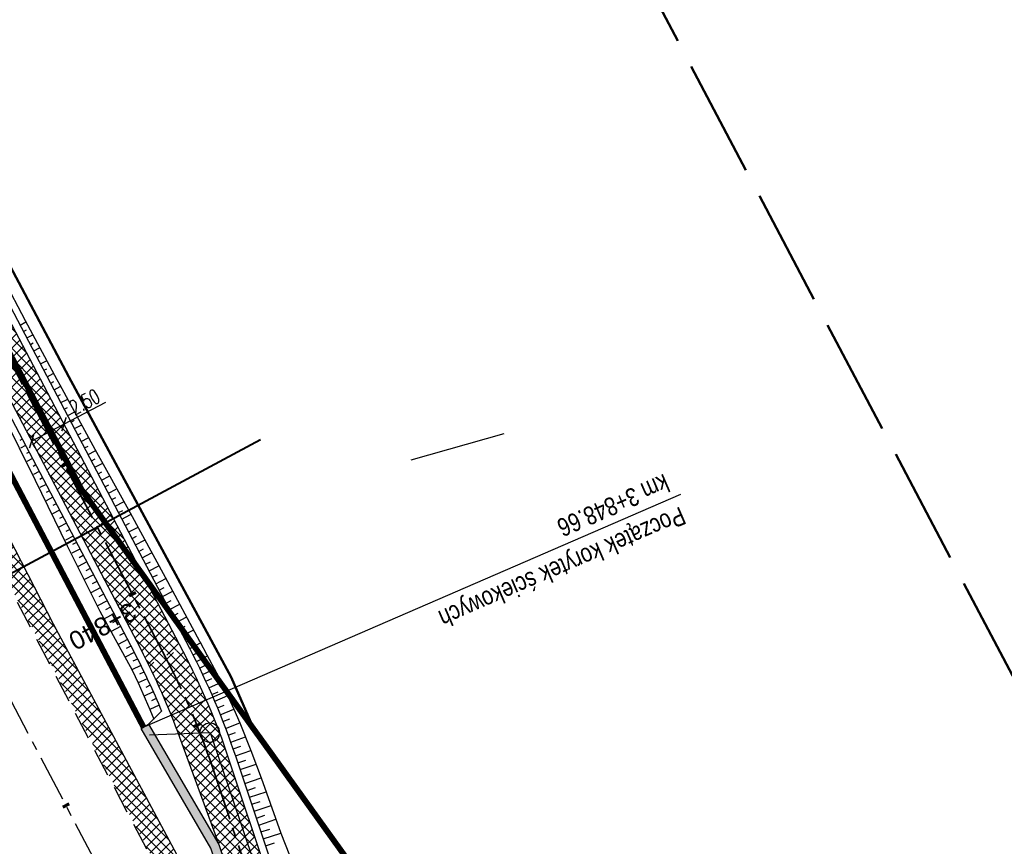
# Model space of a CAD drawing. Header units: metres. Extents: x 7529615 to 7533751, y 5721195 to 5727898.
# Tile 17 of 138: x 7531498 to 7531565, y 5724389 to 5724446. Entities that reach past the tile are written whole.
import ezdxf

# ---------------------------------------------------------------- set-up
doc = ezdxf.new("R2010")
doc.units = ezdxf.units.M
doc.header["$PDMODE"] = 1
doc.header["$PDSIZE"] = 0.3
for name, pattern in [('CENTER', [50.8, 31.75, -6.35, 6.35, -6.35]), ('CENTER2', [28.575, 19.05, -3.175, 3.175, -3.175]), ('HIDDEN', [9.525, 6.35, -3.175]), ('L_0_09', [2.5, 2, -0.5])]:
    doc.linetypes.add(name, pattern=pattern)
for name, color, linetype in [('C-DROGI-SYTUACJA-ETYKIETY', 7, 'Continuous'), ('D-hatch-pobocza', 131, 'Continuous'), ('D-pobocza', 60, 'Continuous'), ('D-rowy', 160, 'Continuous'), ('D-skarpa', 2, 'Continuous'), ('D-skarpa-kreskowanie', 2, 'Continuous'), ('D-wymiary', 1, 'Continuous')]:
    doc.layers.add(name, color=color, linetype=linetype)
for name, color, linetype, lineweight, true_color in [('D-hatch-ciag-pieszo-rowerowy', 7, 'Continuous', 13, 0xff9f80), ('D-linia-podzialowa-ZRID', 7, 'Continuous', 50, 0x40ff00), ('D-podzialy-dzialek-etap-III', 7, 'Continuous', 30, 0xff0040), ('D-typowe', 7, 'Continuous', 40, 0x0061c2), ('D-ścieki', 7, 'Continuous', 30, 0x0544ff), ('zakres-mdcp', 7, 'L_0_09', 50, 0xff05ff)]:
    doc.layers.add(name, color=color, linetype=linetype, lineweight=lineweight, true_color=true_color)
for name, color, linetype, lineweight in [('D-krawędzie', 3, 'Continuous', 30), ('D-obrzeża', 2, 'Continuous', 30), ('D-opisy', 2, 'Continuous', 30), ('D-oś', 2, 'CENTER', 30), ('D-pas-drogowy', 7, 'HIDDEN', 50), ('Sieci-KD-proj', 4, 'KANDESZCZ_X2', 30)]:
    doc.layers.add(name, color=color, linetype=linetype, lineweight=lineweight)
doc.layers.add('poprzeczki', color=7, linetype='Continuous', true_color=0x0000c7)
doc.styles.add('2mm08', font='arial.ttf', dxfattribs={"width": 0.8})
doc.styles.add('DIMTEXT', font='simplex.shx', dxfattribs={"width": 0.7})
doc.styles.get("Standard").update_dxf_attribs({"font": 'arial.ttf'})
doc.linetypes.add('KANDESZCZ_X2', pattern='A,4.366477,-0.326302,["kd",DIMTEXT,S=1.28,R=0,X=0,Y=-0.405864],-2.036296,4.465198', length=11.194273)
doc.dimstyles.new('500', dxfattribs={"dimtxt": 1, "dimasz": 0.7, "dimexe": 0.2, "dimexo": 0.5, "dimgap": 0.2, "dimtad": 1, "dimrnd": 0.005, "dimzin": 0, "dimdsep": 46, "dimtxsty": 'DIMTEXT', "dimblk": 'ARCHTICK', "dimcen": 0, "dimclrd": 256, "dimclre": 256, "dimclrt": 2, "dimadec": 5, "dimazin": 0, "dimtfac": 1, "dimtofl": 0, "dimtmove": 0, "dimatfit": 3, "dimfxl": 1, "dimtolj": 1, "dimtzin": 0, "dimlwd": -1, "dimlwe": -1, "dimarcsym": 0})
pattern_1 = [(45, (0, 0), (-0.33675960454, 0.33675960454), []), (135, (0, 0), (-0.33675960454, -0.33675960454), [])]

# ---------------------------------------------------------------- blocks, each defined once
blk = doc.blocks.new('AeccTickLine')
at = {"color": 0, "linetype": 'ByBlock', "lineweight": -2}
blk.add_line((0, 1), (0, -1), dxfattribs=at)
blk = doc.blocks.new('_ArchTick')
at = {"color": 0, "linetype": 'ByBlock', "const_width": 0.15}
blk.add_lwpolyline([(-0.5, -0.5), (0.5, 0.5)], dxfattribs=at)
blk = doc.blocks.new('*D92')
at = {"layer": 'D-wymiary', "linetype": 'ByBlock', "transparency": 16777216}
for p, q in [((7531500.673, 5724417.876), (7531503.536, 5724419.377)), ((7531498.459, 5724416.715), (7531500.673, 5724417.876)), ((7531500.905, 5724417.433), (7531500.766, 5724417.698)), ((7531498.691, 5724416.272), (7531498.551, 5724416.538))]:
    blk.add_line(p, q, dxfattribs=at)
at = {"layer": 'Defpoints', "color": 0, "linetype": 'ByBlock', "transparency": 16777216}
for p in [(7531500.673, 5724417.876), (7531500.673, 5724417.876), (7531498.459, 5724416.715)]:
    blk.add_point(p, dxfattribs=at)
at = {"layer": 'D-wymiary', "linetype": 'ByBlock', "transparency": 16777216, "xscale": 0.6999999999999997, "yscale": 0.6999999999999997, "zscale": 0.6999999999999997}
for p, rotation in [((7531500.673, 5724417.876), 27.66625667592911), ((7531498.459, 5724416.715), 207.6662566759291)]:
    blk.add_blockref('_ArchTick', p, dxfattribs=dict(at, rotation=rotation))
at = {"layer": 'D-wymiary', "color": 2, "linetype": 'ByBlock', "transparency": 16777216, "insert": (7531502.09, 5724419.409), "char_height": 1, "attachment_point": 5, "rotation": 27.66626, "style": 'DIMTEXT'}
blk.add_mtext('\\A1;2.50', dxfattribs=at)

msp = doc.modelspace()

# ---------------------------------------------------------------- hatches: boundary and pattern name
at = {"layer": 'D-hatch-ciag-pieszo-rowerowy'}
h = msp.add_hatch(dxfattribs=at)
h.set_pattern_fill('ANSI37', color=256, scale=0.15, style=0)
h.set_pattern_definition([(45, (0.88535, 0.46493), (-0.33675960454, 0.33675960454), []), (135, (0.88535, 0.46493), (-0.33675960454, -0.33675960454), [])])
h.paths.add_polyline_path([(7531506.465, 5724401.443), (7531508.712, 5724402.541), (7531499.308, 5724420.478), (7531486.379, 5724445.112), (7531484.103, 5724444.068), (7531497.095, 5724419.316)])
h = msp.add_hatch(dxfattribs=at)
h.set_pattern_fill('ANSI37', color=256, scale=0.15, style=0)
h.set_pattern_definition(pattern_1)
h.paths.add_polyline_path([(7531507.672, 5724401.833), (7531507.602, 5724401.967), (7531506.465, 5724401.411, -0.026993), (7531508.586, 5724396.451), (7531511.248, 5724389.164), (7531511.283, 5724389.104), (7531511.984, 5724387.008), (7531513.2, 5724387.313), (7531510.812, 5724394.46, 0.040139)])
h.paths.add_polyline_path([(7531508.825, 5724402.325), (7531508.725, 5724402.516), (7531507.602, 5724401.967), (7531507.672, 5724401.833, -0.040139), (7531510.812, 5724394.46), (7531513.2, 5724387.313), (7531514.416, 5724387.618), (7531511.966, 5724394.951, 0.040139)])
at = {"layer": 'D-hatch-pobocza'}
h = msp.add_hatch(dxfattribs=at)
h.set_pattern_fill('ANSI37', color=256, scale=0.15, style=0)
h.set_pattern_definition(pattern_1)
h.paths.add_polyline_path([(7531488.16, 5724427.12), (7531481.151, 5724441.172), (7531479.925, 5724439.394), (7531491.8, 5724416.76), (7531516.435, 5724369.562), (7531517.652, 5724370.198), (7531514.91, 5724375.29), (7531511.16, 5724383.25), (7531499.95, 5724404.19)])
at = {"layer": 'D-ścieki', "linetype": 'ByBlock', "true_color": 0x00cccc}
h = msp.add_hatch(color=132, dxfattribs=at)
edge = h.paths.add_edge_path()
edge.add_line((7531611.374, 5724194.527), (7531611.851, 5724194.892))
edge.add_line((7531611.851, 5724194.892), (7531608.368, 5724199.44))
edge.add_arc((7531632.187, 5724217.679), 30, 207.7246, 217.44239, ccw=False)
edge.add_line((7531605.631, 5724203.722), (7531593.147, 5724227.477))
edge.add_line((7531593.147, 5724227.477), (7531571.623, 5724268.506))
edge.add_line((7531571.623, 5724268.506), (7531558.998, 5724292.587))
edge.add_line((7531558.998, 5724292.587), (7531533.762, 5724340.761))
edge.add_line((7531533.762, 5724340.761), (7531518.183, 5724370.476))
edge.add_arc((7531562.467, 5724393.692), 50, 198.47212, 207.66626, ccw=False)
edge.add_line((7531515.043, 5724377.85), (7531511.283, 5724389.104))
edge.add_line((7531511.283, 5724389.104), (7531506.47, 5724397.337))
edge.add_line((7531506.47, 5724397.337), (7531505.952, 5724397.035))
edge.add_line((7531505.952, 5724397.035), (7531510.734, 5724388.855))
edge.add_line((7531510.734, 5724388.855), (7531514.474, 5724377.66))
edge.add_arc((7531562.467, 5724393.692), 50.6, 198.47212, 207.66626)
edge.add_line((7531517.652, 5724370.198), (7531533.23, 5724340.483))
edge.add_line((7531533.23, 5724340.483), (7531558.467, 5724292.309))
edge.add_line((7531558.467, 5724292.309), (7531571.091, 5724268.227))
edge.add_line((7531571.091, 5724268.227), (7531592.615, 5724227.198))
edge.add_line((7531592.615, 5724227.198), (7531605.1, 5724203.443))
edge.add_arc((7531632.187, 5724217.679), 30.6, 207.7246, 217.44239)
edge.add_line((7531607.892, 5724199.075), (7531611.374, 5724194.527))

# ---------------------------------------------------------------- linework, layer by layer
at = {"layer": 'D-krawędzie', "linetype": 'HIDDEN', "ltscale": 0.3, "flags": 128}
msp.add_lwpolyline([(7530572.01, 5726166.06), (7530620.381, 5726072.761), (7530641.555, 5726032.008), (7530660.961, 5725995.07), (7530689.128, 5725941.54), (7530707.336, 5725907.032), (7530725.256, 5725873.093), (7530743.97, 5725837.654), (7530770.527, 5725787.119), (7530787.864, 5725754.267), (7530809.898, 5725712.542), (7530824.739, 5725684.389), (7530840.856, 5725653.693), (7530860.675, 5725616.154), (7530865.283, 5725607.394), (7530878.05, 5725583.08), (7530918.172, 5725507.178), (7530950.163, 5725446.305), (7530993.419, 5725364.265), (7531022.766, 5725308.719), (7531053.81, 5725249.872), (7531081.166, 5725197.875), (7531103.902, 5725154.541), (7531128.123, 5725108.448), (7531149.3, 5725068.25), (7531167.38, 5725033.767), (7531197.165, 5724976.988), (7531228.151, 5724918.034), (7531253.153, 5724870.491), (7531286.796, 5724806.654), (7531306.74, 5724768.665), (7531335.094, 5724714.652), (7531357.319, 5724672.439), (7531373.645, 5724641.454), (7531392.162, 5724605.999), (7531418.48, 5724555.853), (7531439.727, 5724515.582), (7531468.399, 5724461.077), (7531491.782, 5724416.528), (7531531.99, 5724339.833), (7531557.227, 5724291.659), (7531569.852, 5724267.577), (7531591.376, 5724226.548), (7531610.004, 5724191.103), (7531616.883, 5724177.999), (7531629.985, 5724153.025), (7531641.007, 5724132.022), (7531664.906, 5724087.617), (7531677.644, 5724064.786), (7531683.112, 5724054.988), (7531686.753, 5724048.18), (7531695.448, 5724031.697), (7531703.749, 5724015.917), (7531709.214, 5724005.514), (7531719.389, 5723986.147), (7531726.295, 5723973), (7531732.741, 5723960.736), (7531735.13, 5723956.19)], dxfattribs=at)
at = {"layer": 'D-linia-podzialowa-ZRID', "color": 12, "ltscale": 15, "true_color": 0xc70000}
msp.add_lwpolyline([(7531170.59, 5725055.606), (7531170.59, 5725055.606), (7531173.733, 5725044.081), (7531215.342, 5724964.86), (7531238.054, 5724921.685), (7531262.39, 5724875.283), (7531295.587, 5724811.266), (7531348.488, 5724712.363), (7531363.741, 5724682.684), (7531366.987, 5724675.865), (7531382.541, 5724646.111), (7531401.299, 5724610.875), (7531428.965, 5724558.862), (7531449.111, 5724520.398), (7531477.293, 5724465.831), (7531500.996, 5724421.113), (7531512.122, 5724400.549), (7531513.782, 5724396.757), (7531513.782, 5724396.757)], dxfattribs=at)
at = {"layer": 'D-obrzeża'}
for points in [[(7531162.547, 5725061.318), (7531165.882, 5725054.959, -0.068574), (7531167.27, 5725051.106), (7531167.915, 5725048.068, 0.068789), (7531170.704, 5725040.34), (7531202.515, 5724979.795), (7531233.696, 5724920.95), (7531258.824, 5724873.473), (7531292.225, 5724809.507), (7531312.052, 5724771.454), (7531340.423, 5724719.339, -0.00902), (7531345.426, 5724709.741), (7531362.629, 5724675.233), (7531378.958, 5724644.242), (7531397.477, 5724608.783), (7531423.79, 5724558.646), (7531445.036, 5724518.378), (7531473.71, 5724463.87), (7531497.095, 5724419.316), (7531505.905, 5724402.511, -0.033171), (7531508.586, 5724396.451), (7531511.248, 5724389.164)], [(7531614.794, 5724196.436), (7531608.229, 5724205.007, -0.042427), (7531605.721, 5724208.932), (7531593.236, 5724232.687), (7531571.713, 5724273.715), (7531559.089, 5724297.795), (7531533.853, 5724345.969), (7531520.494, 5724371.45, -0.040139), (7531517.353, 5724378.824), (7531511.966, 5724394.951, 0.040139), (7531508.825, 5724402.325), (7531499.308, 5724420.478), (7531486.379, 5724445.112)]]:
    msp.add_lwpolyline(points, format="xyb", dxfattribs=at)
at = {"layer": 'D-opisy', "linetype": 'Continuous'}
msp.add_line((7531506.211, 5724397.186), (7531542.91, 5724413.099), dxfattribs=at)
at = {"layer": 'D-oś', "linetype": 'CENTER2', "lineweight": 35, "ltscale": 0.2}
msp.add_lwpolyline([(7531474.816, 5724464.452), (7531498.201, 5724419.897), (7531507.672, 5724401.833), (7531507.672, 5724401.833), (7531507.672, 5724401.833, -0.040139), (7531510.812, 5724394.46), (7531516.196, 5724378.341, 0.040139), (7531519.337, 5724370.968), (7531605.616, 5724206.442, 0.042652), (7531608.366, 5724202.136), (7531614.257, 5724194.443, -0.042592), (7531617.003, 5724190.143)], format="xyb", dxfattribs=at)
at = {"layer": 'D-oś', "ltscale": 0.1}
msp.add_lwpolyline([(7531812.381, 5723798.617), (7531655.397, 5724097.9), (7531637.916, 5724130.379), (7531626.886, 5724151.399), (7531613.784, 5724176.372), (7531606.906, 5724189.475), (7531588.276, 5724224.922), (7531566.752, 5724265.952), (7531554.126, 5724290.035), (7531528.89, 5724338.207), (7531488.683, 5724414.901), (7531465.302, 5724459.448)], dxfattribs=at)
at = {"layer": 'D-pas-drogowy', "ltscale": 0.2, "flags": 128}
msp.add_lwpolyline([(7531633.019, 5724182.834, 0.4, 0.4, 0), (7531617.559, 5724211.608, 0.4, 0.4, 0), (7531566.784, 5724302.736, 0.4, 0.4, 0), (7531538.419, 5724356.47, 0.4, 0.4, 0), (7531526.32, 5724379.39, 0.4, 0.4, 0), (7531516.102, 5724393.607, 0.4, 0.4, 0.001485), (7531513.78, 5724396.838, 0.4, 0.4, 0), (7531501.87, 5724413.41, 0.4, 0.4, 0), (7531474.926, 5724464.508, 0.4, 0.4, 0), (7531446.2, 5724518.992, 0.4, 0.4, 0), (7531424.962, 5724559.262, 0.4, 0.4, 0), (7531398.444, 5724609.566, 0.4, 0.4, 0), (7531379.647, 5724645.216, 0.4, 0.4, 0), (7531365.23, 5724672.56, 0.4, 0.4, 0), (7531341.306, 5724717.915, 0.4, 0.4, 0), (7531312.9, 5724771.789, 0.4, 0.4, 0), (7531292.591, 5724810.307, 0.4, 0.4, 0), (7531259.392, 5724873.271, 0.4, 0.4, 0), (7531233.74, 5724921.923, 0.4, 0.4, 0), (7531203.073, 5724980.092, 0.4, 0.4, 0), (7531173.471, 5725036.225, 0.4, 0.4, 0), (7531168.27, 5725046.09, 0.4, 0.4, 0), (7531172.29, 5725062.58, 0.4, 0.4, 0), (7531166.31, 5725074.58, 0.4, 0.4, 0), (7531150.32, 5725079.6, 0.4, 0.4, 0), (7531141.5, 5725096.43, 0.4, 0.4, 0), (7531109.312, 5725157.814, 0.4, 0.4, 0), (7531086.641, 5725201.048, 0.4, 0.4, 0), (7531059.198, 5725253.384, 0.4, 0.4, 0), (7531028.207, 5725312.489, 0.4, 0.4, 0), (7530999.105, 5725367.99, 0.4, 0.4, 0), (7530956.248, 5725449.725, 0.4, 0.4, 0), (7530924.398, 5725510.464, 0.4, 0.4, 0), (7530897.51, 5725561.74, 0.4, 0.4, 0), (7530894.46, 5725566.14, 0.4, 0.4, 0), (7530892.16, 5725570.49, 0.4, 0.4, 0), (7530869.363, 5725613.307, 0.4, 0.4, 0), (7530861.694, 5725627.705, 0.4, 0.4, 0), (7530852.74, 5725644.52, 0.4, 0.4, 0), (7530831.51, 5725684.2, 0.4, 0.4, 0), (7530811.13, 5725722.52, 0.4, 0.4, 0), (7530792.348, 5725757.941, 0.4, 0.4, 0), (7530768.03, 5725803.8, 0.4, 0.4, 0), (7530748.769, 5725840.179, 0.4, 0.4, 0), (7530727.7, 5725879.97, 0.4, 0.4, 0), (7530712.098, 5725909.545, 0.4, 0.4, 0), (7530693.644, 5725944.645, 0.4, 0.4, 0), (7530665.702, 5725997.539, 0.4, 0.4, 0), (7530641.76, 5726042.88, 0.4, 0.4, 0), (7530616.5, 5726091.48, 0.4, 0.4, 0), (7530604.628, 5726114.32, 0.4, 0.4, -0.007763), (7530602.5, 5726118.43, 0.4, 0.4, 0), (7530603.992, 5726123.395, 0.4, 0.4, 0), (7530606.53, 5726131.84, 0.4, 0.4, 0), (7530603.27, 5726136.83, 0.4, 0.4, 0), (7530593.776, 5726151.369, 0.4, 0.4, 0), (7530590.203, 5726156.84, 0.4, 0.4, 0), (7530583.3, 5726167.41, 0.4, 0.4, 0), (7530580.578, 5726170.428, 0.4, 0.4, 0), (7530575.85, 5726175.67, 0.4, 0.4, 0), (7530569.01, 5726186.66, 0.4, 0.4, 0), (7530562.555, 5726199.189, 0.4, 0.4, 0), (7530555.67, 5726211.39, 0.4, 0.4, 0), (7530548.29, 5726224.23, 0.4, 0.4, 0), (7530540.58, 5726237.71, 0.4, 0.4, 0), (7530532.68, 5726252.65, 0.4, 0.4, 0), (7530524.06, 5726269.35, 0.4, 0.4, 0), (7530502.82, 5726309.91, 0.4, 0.4, 0), (7530488.83, 5726336.63, 0.4, 0.4, 0), (7530466.03, 5726380.16, 0.4, 0.4, 0), (7530438.47, 5726432.77, 0.4, 0.4, 0), (7530424.53, 5726459.09, 0.4, 0.4, 0), (7530401.63, 5726502.97, 0.4, 0.4, 0), (7530383.38, 5726538.06, 0.4, 0.4, 0), (7530353.97, 5726593.52, 0.4, 0.4, 0), (7530338.47, 5726622.74, 0.4, 0.4, 0), (7530322.01, 5726653.88, 0.4, 0.4, 0), (7530297.54, 5726700.33, 0.4, 0.4, 0), (7530287.38, 5726719.6, 0.4, 0.4, 0), (7530285.95, 5726722.316, 0.4, 0.4, 0), (7530280.26, 5726733.12, 0.4, 0.4, 0), (7530266.73, 5726758.74, 0.4, 0.4, 0), (7530260.42, 5726770.47, 0.4, 0.4, 0), (7530253.25, 5726783.82, 0.4, 0.4, 0), (7530244.95, 5726799.33, 0.4, 0.4, 0), (7530239.39, 5726808.49, 0.4, 0.4, 0), (7530238.29, 5726807.9, 0.4, 0.4, 0), (7530218.11, 5726850.67, 0.4, 0.4, 0), (7530175.907, 5726928.168, 0.4, 0.4, 0), (7530096.68, 5727076.15, 0.4, 0.4, 0), (7530094.68, 5727079.89, 0.4, 0.4, 0), (7530064.597, 5727135.523, 0.4, 0.4, 0), (7530046.731, 5727168.892, 0.4, 0.4, 0), (7530025.803, 5727208.461, 0.4, 0.4, 0), (7530012.847, 5727232.979, 0.4, 0.4, 0), (7529994.15, 5727268.45, 0.4, 0.4, 0), (7529981.671, 5727291.93, 0.4, 0.4, 0), (7529949.89, 5727351.73, 0.4, 0.4, 0), (7529924.75, 5727399.03, 0.4, 0.4, 0), (7529915.516, 5727417.1, 0.4, 0.4, 0), (7529885.83, 5727475.19, 0.4, 0.4, 0), (7529862.56, 5727519.97, 0.4, 0.4, 0), (7529852.985, 5727538.191, 0.4, 0.4, 0), (7529836.513, 5727569.511, 0.4, 0.4, 0), (7529815.369, 5727609.141, 0.4, 0.4, 0), (7529792.795, 5727651.247, 0.4, 0.4, 0), (7529774.199, 5727685.858, 0.4, 0.4, 0), (7529746.966, 5727736.059, 0.4, 0.4, 0), (7529733.92, 5727757.62, 0.4, 0.4, 0), (7529708.607, 5727806.389, 0.4, 0.4, 0), (7529688.492, 5727796.345, 0.4, 0.4, 0), (7529723.55, 5727729.88, 0.4, 0.4, 0), (7529725.42, 5727730.2, 0.4, 0.4, 0), (7529735.38, 5727711.28, 0.4, 0.4, 0), (7529739.21, 5727707.77, 0.4, 0.4, 0), (7529753.31, 5727681.13, 0.4, 0.4, 0), (7529755.178, 5727682.114, 0.4, 0.4, 0), (7529792.102, 5727611.923, 0.4, 0.4, 0), (7529811.741, 5727574.662, 0.4, 0.4, 0), (7529835.194, 5727530.193, 0.4, 0.4, 0), (7529857.56, 5727487.787, 0.4, 0.4, 0), (7529875.155, 5727454.426, 0.4, 0.4, 0), (7529890.63, 5727425.131, 0.4, 0.4, 0), (7529900.671, 5727406.159, 0.4, 0.4, 0), (7529953.284, 5727306.747, 0.4, 0.4, 0), (7529983.208, 5727250.207, 0.4, 0.4, 0), (7530015.379, 5727189.42, 0.4, 0.4, 0), (7530062.319, 5727099.625, 0.4, 0.4, 0), (7530100.06, 5727027.16, 0.4, 0.4, 0), (7530105.06, 5727018.32, 0.4, 0.4, 0), (7530143.175, 5726945.066, 0.4, 0.4, 0), (7530170.547, 5726892.961, 0.4, 0.4, 0), (7530195.92, 5726850.75, 0.4, 0.4, 0), (7530194.71, 5726849.15, 0.4, 0.4, 0), (7530197.22, 5726845.06, 0.4, 0.4, 0), (7530254.03, 5726738.21, 0.4, 0.4, 0), (7530261.371, 5726724.163, 0.4, 0.4, 0), (7530281.54, 5726685.57, 0.4, 0.4, 0), (7530289.214, 5726671.967, 0.4, 0.4, 0), (7530300.51, 5726651.778, 0.4, 0.4, 0), (7530303.939, 5726645.168, 0.4, 0.4, 0), (7530334.708, 5726583.665, 0.4, 0.4, 0), (7530397.759, 5726458.5, 0.4, 0.4, 0), (7530450.41, 5726357.28, 0.4, 0.4, 0), (7530482.4, 5726303.41, 0.4, 0.4, 0), (7530483.688, 5726301.003, 0.4, 0.4, 0), (7530491.35, 5726283.94, 0.4, 0.4, 0), (7530512.67, 5726243.78, 0.4, 0.4, 0), (7530529.43, 5726209.46, 0.4, 0.4, 0), (7530571.29, 5726130.56, 0.4, 0.4, 0), (7530581.28, 5726107.21, 0.4, 0.4, 0), (7530591.16, 5726088.44, 0.4, 0.4, 0), (7530597.42, 5726080.68, 0.4, 0.4, 0), (7530607.21, 5726063.51, 0.4, 0.4, 0), (7530610.82, 5726061.93, 0.4, 0.4, 0), (7530634.935, 5726016.147, 0.4, 0.4, 0), (7530642.914, 5726001.078, 0.4, 0.4, 0), (7530695.12, 5725902.09, 0.4, 0.4, 0), (7530708.718, 5725876.303, 0.4, 0.4, 0), (7530755.54, 5725787.51, 0.4, 0.4, 0), (7530802.56, 5725694.925, 0.4, 0.4, 0), (7530840.085, 5725624.059, 0.4, 0.4, 0), (7530865.243, 5725577.494, 0.4, 0.4, 0), (7530914.557, 5725484.684, 0.4, 0.4, 0), (7530964.182, 5725390.836, 0.4, 0.4, 0), (7531008.007, 5725307.954, 0.4, 0.4, 0), (7531059.253, 5725211.041, 0.4, 0.4, 0), (7531127.66, 5725081.67, 0.4, 0.4, 0), (7531345.12, 5724669.94, 0.4, 0.4, 0), (7531388.464, 5724586.93, 0.4, 0.4, 0), (7531412.35, 5724541.183, 0.4, 0.4, 0), (7531482.09, 5724407.62, 0.4, 0.4, 0), (7531504.02, 5724366.79, 0.4, 0.4, 0), (7531519.374, 5724337.52, 0.4, 0.4, 0), (7531563.749, 5724252.932, 0.4, 0.4, 0), (7531602.175, 5724179.681, 0.4, 0.4, 0), (7531619.177, 5724147.204, 0.4, 0.4, 0), (7531625.038, 5724135.635, 0.4, 0.4, 0), (7531656.796, 5724073.316, 0.4, 0.4, 0), (7531675.12, 5724037.36, 0.4, 0.4, 0), (7531682.71, 5724022.92, 0.4, 0.4, 0), (7531705.565, 5723979.811, 0.4, 0.4, 0), (7531736.606, 5723921.262, 0.4, 0.4, 0), (7531750.46, 5723895.13, 0.4, 0.4, 0), (7531740.77, 5723886.56, 0.4, 0.4, 0), (7531732.86, 5723885, 0.4, 0.4, 0), (7531722.18, 5723887.77, 0.4, 0.4, 0), (7531729.87, 5723862.17, 0.4, 0.4, 0), (7531742.92, 5723861.93, 0.4, 0.4, 0), (7531763.71, 5723859.52, 0.4, 0.4, 0), (7531768.42, 5723854.12, 0.4, 0.4, 0), (7531787.42, 5723817.97, 0.4, 0.4, 0), (7531795.57, 5723809.82, 0.4, 0.4, 0), (7531816.347, 5723819.85, 0.4, 0.4, 0), (7531816.347, 5723819.85, 0.4, 0.4, 0), (7531805.06, 5723843.23, 0.4, 0.4, 0), (7531803.61, 5723886.23, 0.4, 0.4, 0), (7531803.61, 5723886.23, 0.4, 0.4, 0), (7531780.08, 5723929.25, 0.4, 0.4, 0), (7531758.69, 5723936.76, 0.4, 0.4, 0), (7531749.359, 5723946.412, 0.4, 0.4, 0), (7531742.71, 5723953.29, 0.4, 0.4, 0), (7531735.177, 5723967.878, 0.4, 0.4, 0), (7531722.37, 5723992.68, 0.4, 0.4, 0), (7531705.042, 5724030.886, 0.4, 0.4, 0), (7531699.47, 5724043.17, 0.4, 0.4, 0), (7531692.69, 5724058.11, 0.4, 0.4, 0), (7531679.672, 5724084.017, 0.4, 0.4, 0), (7531674.55, 5724094.21, 0.4, 0.4, 0), (7531666.633, 5724114.003, 0.4, 0.4, 0), (7531649, 5724153.82, 0.4, 0.4, 0), (7531641.49, 5724149.34, 0.4, 0.4, 0), (7531626.04, 5724179.34, 0.4, 0.4, 0), (7531633.03, 5724182.84, 0, 0, 0)], format="xyseb", dxfattribs=at)
at = {"layer": 'D-pobocza'}
for points in [[(7531520.919, 5724371.716, -0.039945), (7531517.828, 5724378.982), (7531512.427, 5724395.148, 0.040139), (7531509.287, 5724402.521), (7531499.751, 5724420.71), (7531486.841, 5724445.307)], [(7531483.648, 5724443.859), (7531496.652, 5724419.084), (7531505.447, 5724402.308, -0.022482), (7531507.352, 5724398.238, -0.022482)]]:
    msp.add_lwpolyline(points, format="xyb", dxfattribs=at)
for points in [[(7531517.652, 5724370.198), (7531514.91, 5724375.29), (7531511.16, 5724383.25), (7531499.95, 5724404.19), (7531488.16, 5724427.12), (7531481.151, 5724441.172)], [(7531506.47, 5724397.337), (7531507.352, 5724398.238)]]:
    msp.add_lwpolyline(points, dxfattribs=at)
at = {"layer": 'D-podzialy-dzialek-etap-III'}
msp.add_lwpolyline([(7531524.439, 5724415.446), (7531530.799, 5724417.246)], dxfattribs=at)
at = {"layer": 'D-rowy', "linetype": 'HIDDEN', "ltscale": 0.1, "const_width": 0.4, "flags": 128}
msp.add_lwpolyline([(7531506.121, 5724397.133), (7531489.191, 5724429.341), (7531483.4, 5724440.512), (7531478.412, 5724450.147), (7531462.901, 5724479.304), (7531434.633, 5724532.162), (7531396.749, 5724604.645), (7531378.596, 5724640.173), (7531368.21, 5724659.05), (7531363.9, 5724666.92), (7531355.877, 5724682.662), (7531338.033, 5724716.835), (7531309.902, 5724770.333), (7531304.158, 5724781.147), (7531299.737, 5724789.052), (7531294.93, 5724798.468), (7531279.862, 5724827.641), (7531247.715, 5724888.417), (7531220.373, 5724940.873), (7531195.514, 5724987.527), (7531168.706, 5725038.836), (7531161.296, 5725053.455), (7531161.296, 5725053.455)], dxfattribs=at)
at = {"layer": 'D-skarpa', "linetype": 'Continuous'}
for points in [[(7531483.461, 5724443.773), (7531485.201, 5724440.834), (7531487.422, 5724436.353), (7531489.645, 5724431.873), (7531491.905, 5724427.412), (7531492.369, 5724426.525), (7531492.737, 5724425.823), (7531494.219, 5724422.98), (7531496.308, 5724418.904), (7531496.495, 5724418.529), (7531498.71, 5724414.045), (7531500.898, 5724409.546), (7531503.131, 5724405.071), (7531505.344, 5724401.047), (7531505.344, 5724401.047), (7531505.759, 5724400.162), (7531506.54, 5724398.352), (7531506.817, 5724397.692)], [(7531496.536, 5724427.817), (7531498.023, 5724424.977), (7531500.183, 5724420.937), (7531500.384, 5724420.568), (7531502.784, 5724416.18), (7531505.196, 5724411.799), (7531507.594, 5724407.412), (7531509.956, 5724403.031), (7531509.967, 5724403.009), (7531510.456, 5724402.077), (7531511.45, 5724400.215), (7531511.45, 5724400.215), (7531512.307, 5724398.365), (7531512.703, 5724397.425), (7531513.469, 5724395.531), (7531514.177, 5724393.655), (7531515.519, 5724389.886), (7531516.657, 5724386.986)]]:
    msp.add_lwpolyline(points, dxfattribs=at)
at = {"layer": 'D-skarpa-kreskowanie', "linetype": 'Continuous'}
for p, q in [((7531497.673, 5724424.669, 109.071), (7531498.069, 5724424.877, 108.773)), ((7531497.906, 5724424.226, 109.071), (7531498.104, 5724424.33, 108.922)), ((7531498.138, 5724423.783, 109.071), (7531498.535, 5724423.992, 108.772)), ((7531498.371, 5724423.341, 109.07), (7531498.569, 5724423.445, 108.921)), ((7531498.603, 5724422.898, 109.07), (7531499.001, 5724423.107, 108.771)), ((7531498.835, 5724422.455, 109.07), (7531499.035, 5724422.56, 108.92)), ((7531499.068, 5724422.012, 109.07), (7531499.467, 5724422.222, 108.769)), ((7531499.3, 5724421.57, 109.07), (7531499.501, 5724421.675, 108.919)), ((7531499.532, 5724421.127, 109.07), (7531499.938, 5724421.34, 108.765)), ((7531499.765, 5724420.684, 109.07), (7531499.969, 5724420.792, 108.916)), ((7531499.997, 5724420.241, 109.071), (7531500.411, 5724420.459, 108.759)), ((7531500.229, 5724419.799, 109.073), (7531500.439, 5724419.909, 108.915)), ((7531500.461, 5724419.356, 109.075), (7531500.889, 5724419.58, 108.753)), ((7531500.693, 5724418.913, 109.077), (7531500.911, 5724419.027, 108.913)), ((7531500.926, 5724418.47, 109.079), (7531501.367, 5724418.702, 108.747)), ((7531501.158, 5724418.027, 109.081), (7531501.382, 5724418.145, 108.912)), ((7531501.39, 5724417.584, 109.083), (7531501.845, 5724417.823, 108.74)), ((7531497.818, 5724416.86, 108.949), (7531497.644, 5724416.769, 108.818)), ((7531501.622, 5724417.142, 109.085), (7531501.853, 5724417.263, 108.911)), ((7531501.854, 5724416.699, 109.087), (7531502.323, 5724416.945, 108.734)), ((7531498.05, 5724416.417, 108.951), (7531497.693, 5724416.23, 108.682)), ((7531502.086, 5724416.256, 109.088), (7531502.324, 5724416.381, 108.909)), ((7531498.282, 5724415.974, 108.953), (7531498.099, 5724415.878, 108.815)), ((7531498.514, 5724415.531, 108.955), (7531498.139, 5724415.335, 108.672)), ((7531502.319, 5724415.813, 109.091), (7531502.802, 5724416.066, 108.727)), ((7531502.551, 5724415.37, 109.095), (7531502.797, 5724415.499, 108.91)), ((7531498.747, 5724415.089, 108.956), (7531498.554, 5724414.988, 108.812)), ((7531502.783, 5724414.927, 109.1), (7531503.285, 5724415.191, 108.722)), ((7531498.979, 5724414.646, 108.958), (7531498.586, 5724414.44, 108.662)), ((7531499.211, 5724414.203, 108.961), (7531499.009, 5724414.097, 108.809)), ((7531503.015, 5724414.485, 109.104), (7531503.271, 5724414.619, 108.911)), ((7531503.247, 5724414.042, 109.109), (7531503.769, 5724414.315, 108.716)), ((7531499.443, 5724413.76, 108.965), (7531499.025, 5724413.541, 108.651)), ((7531503.479, 5724413.599, 109.113), (7531503.745, 5724413.738, 108.913)), ((7531503.711, 5724413.156, 109.118), (7531504.253, 5724413.44, 108.71)), ((7531499.675, 5724413.317, 108.97), (7531499.459, 5724413.204, 108.807)), ((7531499.907, 5724412.874, 108.974), (7531499.461, 5724412.64, 108.638)), ((7531503.944, 5724412.713, 109.122), (7531504.219, 5724412.858, 108.915)), ((7531500.139, 5724412.432, 108.979), (7531499.909, 5724412.311, 108.805)), ((7531504.176, 5724412.27, 109.126), (7531504.737, 5724412.565, 108.704)), ((7531500.372, 5724411.989, 108.983), (7531499.896, 5724411.739, 108.625)), ((7531500.604, 5724411.546, 108.987), (7531500.359, 5724411.417, 108.803)), ((7531504.408, 5724411.828, 109.131), (7531504.693, 5724411.977, 108.916)), ((7531504.64, 5724411.385, 109.136), (7531505.221, 5724411.689, 108.699)), ((7531500.836, 5724411.103, 108.992), (7531500.331, 5724410.839, 108.612)), ((7531504.872, 5724410.942, 109.143), (7531505.167, 5724411.097, 108.921)), ((7531505.104, 5724410.499, 109.15), (7531505.705, 5724410.814, 108.698)), ((7531501.3, 5724410.217, 109.001), (7531500.767, 5724409.938, 108.599)), ((7531501.068, 5724410.66, 108.996), (7531500.809, 5724410.524, 108.801)), ((7531505.337, 5724410.056, 109.157), (7531505.642, 5724410.216, 108.927)), ((7531501.532, 5724409.775, 109.006), (7531501.259, 5724409.631, 108.799)), ((7531505.569, 5724409.613, 109.164), (7531506.189, 5724409.939, 108.696)), ((7531501.765, 5724409.332, 109.013), (7531501.204, 5724409.038, 108.591)), ((7531501.997, 5724408.889, 109.02), (7531501.71, 5724408.739, 108.804)), ((7531505.801, 5724409.171, 109.171), (7531506.116, 5724409.336, 108.933)), ((7531506.033, 5724408.728, 109.177), (7531506.674, 5724409.064, 108.695)), ((7531502.229, 5724408.446, 109.026), (7531501.643, 5724408.139, 108.585)), ((7531506.265, 5724408.285, 109.184), (7531506.591, 5724408.456, 108.939)), ((7531506.497, 5724407.842, 109.191), (7531507.158, 5724408.189, 108.694)), ((7531502.693, 5724407.56, 109.04), (7531502.082, 5724407.24, 108.58)), ((7531502.461, 5724408.003, 109.033), (7531502.162, 5724407.846, 108.808)), ((7531506.73, 5724407.399, 109.198), (7531507.065, 5724407.575, 108.946)), ((7531502.925, 5724407.118, 109.047), (7531502.613, 5724406.954, 108.812)), ((7531506.962, 5724406.956, 109.206), (7531507.643, 5724407.313, 108.693)), ((7531507.194, 5724406.514, 109.215), (7531507.539, 5724406.694, 108.955)), ((7531503.158, 5724406.675, 109.054), (7531502.521, 5724406.341, 108.575)), ((7531503.39, 5724406.232, 109.061), (7531503.065, 5724406.062, 108.817)), ((7531507.426, 5724406.071, 109.225), (7531508.125, 5724406.437, 108.698)), ((7531503.622, 5724405.789, 109.068), (7531502.96, 5724405.442, 108.569)), ((7531503.854, 5724405.346, 109.075), (7531503.518, 5724405.17, 108.823)), ((7531507.658, 5724405.628, 109.234), (7531508.012, 5724405.814, 108.967)), ((7531507.89, 5724405.185, 109.243), (7531508.608, 5724405.561, 108.704)), ((7531504.086, 5724404.903, 109.085), (7531503.423, 5724404.556, 108.586)), ((7531508.123, 5724404.742, 109.253), (7531508.486, 5724404.933, 108.979)), ((7531508.355, 5724404.299, 109.262), (7531509.09, 5724404.685, 108.709)), ((7531504.551, 5724404.018, 109.104), (7531503.903, 5724403.678, 108.617)), ((7531504.318, 5724404.461, 109.094), (7531503.991, 5724404.289, 108.848)), ((7531508.587, 5724403.857, 109.272), (7531508.959, 5724404.052, 108.991)), ((7531504.783, 5724403.575, 109.113), (7531504.463, 5724403.407, 108.873)), ((7531508.819, 5724403.414, 109.281), (7531509.573, 5724403.809, 108.714)), ((7531505.015, 5724403.132, 109.123), (7531504.384, 5724402.801, 108.647)), ((7531505.247, 5724402.689, 109.132), (7531504.935, 5724402.526, 108.897)), ((7531509.051, 5724402.971, 109.291), (7531509.433, 5724403.171, 109.004)), ((7531509.282, 5724402.528, 109.3), (7531510.055, 5724402.93, 108.719)), ((7531505.479, 5724402.246, 109.141), (7531504.857, 5724401.938, 108.678)), ((7531509.51, 5724402.082, 109.311), (7531509.903, 5724402.282, 109.017)), ((7531509.735, 5724401.636, 109.322), (7531510.535, 5724402.033, 108.726)), ((7531505.924, 5724401.351, 109.16), (7531505.317, 5724401.05, 108.709)), ((7531505.701, 5724401.798, 109.151), (7531505.394, 5724401.646, 108.922)), ((7531509.949, 5724401.184, 109.333), (7531510.357, 5724401.382, 109.031)), ((7531506.145, 5724400.902, 109.17), (7531505.845, 5724400.754, 108.947)), ((7531510.163, 5724400.732, 109.344), (7531510.993, 5724401.124, 108.733)), ((7531506.362, 5724400.452, 109.181), (7531505.759, 5724400.162, 108.736)), ((7531506.576, 5724400, 109.193), (7531506.272, 5724399.858, 108.969)), ((7531510.377, 5724400.281, 109.355), (7531510.799, 5724400.475, 109.046)), ((7531510.377, 5724400.281, 109.355), (7531510.799, 5724400.475, 109.046)), ((7531510.591, 5724399.829, 109.367), (7531511.45, 5724400.215, 108.739)), ((7531510.591, 5724399.829, 109.367), (7531511.45, 5724400.215, 108.739)), ((7531506.78, 5724399.544, 109.205), (7531506.159, 5724399.261, 108.75)), ((7531510.793, 5724399.371, 109.379), (7531511.232, 5724399.563, 109.06)), ((7531510.793, 5724399.371, 109.379), (7531511.232, 5724399.563, 109.06)), ((7531510.989, 5724398.911, 109.391), (7531511.884, 5724399.293, 108.742)), ((7531507.188, 5724398.631, 109.229), (7531506.54, 5724398.352, 108.759)), ((7531506.984, 5724399.087, 109.217), (7531506.667, 5724398.947, 108.986)), ((7531511.182, 5724398.45, 109.403), (7531511.639, 5724398.639, 109.074)), ((7531511.375, 5724397.989, 109.416), (7531512.307, 5724398.365, 108.746)), ((7531511.554, 5724397.522, 109.429), (7531512.03, 5724397.709, 109.088)), ((7531511.732, 5724397.054, 109.442), (7531512.703, 5724397.425, 108.749)), ((7531511.909, 5724396.587, 109.455), (7531512.404, 5724396.77, 109.103)), ((7531512.086, 5724396.119, 109.469), (7531513.097, 5724396.483, 108.752)), ((7531512.254, 5724395.648, 109.482), (7531512.77, 5724395.828, 109.118)), ((7531512.417, 5724395.176, 109.496), (7531513.469, 5724395.531, 108.756)), ((7531512.576, 5724394.702, 109.51), (7531513.112, 5724394.881, 109.134)), ((7531512.735, 5724394.228, 109.524), (7531513.824, 5724394.591, 108.759)), ((7531512.893, 5724393.753, 109.539), (7531513.447, 5724393.938, 109.149)), ((7531513.052, 5724393.279, 109.553), (7531514.177, 5724393.655, 108.762)), ((7531513.21, 5724392.805, 109.567), (7531513.779, 5724392.995, 109.167)), ((7531513.368, 5724392.331, 109.581), (7531514.515, 5724392.714, 108.775)), ((7531513.527, 5724391.856, 109.596), (7531514.105, 5724392.049, 109.19)), ((7531513.685, 5724391.382, 109.61), (7531514.85, 5724391.771, 108.791)), ((7531513.844, 5724390.908, 109.624), (7531514.431, 5724391.104, 109.212)), ((7531514.002, 5724390.434, 109.639), (7531515.185, 5724390.829, 108.807)), ((7531514.16, 5724389.959, 109.653), (7531514.756, 5724390.158, 109.234)), ((7531514.319, 5724389.485, 109.667), (7531515.52, 5724389.886, 108.823)), ((7531514.477, 5724389.011, 109.681), (7531515.082, 5724389.213, 109.256))]:
    msp.add_line(p, q, dxfattribs=at)
at = {"layer": 'D-typowe'}
msp.add_lwpolyline([(7531514.135, 5724416.803), (7531480, 5724398.503)], dxfattribs=at)
at = {"layer": 'D-ścieki'}
msp.add_lwpolyline([(7531611.374, 5724194.527), (7531607.892, 5724199.075, -0.042427), (7531605.1, 5724203.443), (7531592.615, 5724227.198), (7531571.091, 5724268.227), (7531558.467, 5724292.309), (7531533.23, 5724340.483), (7531517.652, 5724370.198, -0.040139), (7531514.474, 5724377.66), (7531510.734, 5724388.855), (7531505.952, 5724397.035), (7531506.47, 5724397.337), (7531511.283, 5724389.104), (7531515.043, 5724377.85, 0.040139), (7531518.183, 5724370.476), (7531533.762, 5724340.761), (7531558.998, 5724292.587), (7531571.623, 5724268.506), (7531593.147, 5724227.477), (7531605.631, 5724203.722, 0.042427), (7531608.368, 5724199.44), (7531611.851, 5724194.892)], format="xyb", close=True, dxfattribs=at)
at = {"layer": 'Sieci-KD-proj', "ltscale": 0.7, "flags": 128}
msp.add_lwpolyline([(7531506.529, 5724396.606), (7531510.681, 5724396.768), (7531518.174, 5724374.538), (7531526.013, 5724359.556), (7531537.352, 5724337.955), (7531552.219, 5724309.652), (7531564.45, 5724286.205), (7531574.31, 5724267.35), (7531591.209, 5724235.135), (7531606.389, 5724206.139), (7531610.933, 5724198.783), (7531616.745, 5724187.707, -0.198912), (7531616.766, 5724187.478), (7531616.644, 5724187.087, 0.198912), (7531616.665, 5724186.859), (7531627.418, 5724166.365), (7531638.172, 5724145.872, 0.198912), (7531638.348, 5724145.725), (7531638.738, 5724145.603, -0.198912), (7531638.915, 5724145.456), (7531644.767, 5724134.303), (7531648.019, 5724127.048), (7531660.61, 5724103.647), (7531676.602, 5724074.256), (7531694.712, 5724041.321), (7531705.945, 5724019.854), (7531727.553, 5723978.741), (7531737.714, 5723957.28), (7531739.251, 5723963.844)], format="xyb", dxfattribs=at)
at = {"layer": 'Sieci-KD-proj', "linetype": 'ByBlock'}
msp.add_circle((7531510.655, 5724396.761), 0.666, dxfattribs=at)
at = {"layer": 'zakres-mdcp', "color": 202, "lineweight": 50, "ltscale": 4, "flags": 128}
msp.add_lwpolyline([(7531758.716, 5723850.032), (7531728.332, 5723851.794), (7531693.814, 5723894.136), (7531508.569, 5724248.602), (7531193.64, 5724847.394), (7530844.997, 5725516.068), (7530405.871, 5726335.327), (7530096.993, 5726929.301), (7529784.459, 5727520.373), (7529614.644, 5727842.41), (7529717.957, 5727897.667), (7529956.258, 5727449.278), (7530409.857, 5726589.568), (7530617.799, 5726197.499), (7530696.376, 5726240.903), (7530727.021, 5726177.862), (7530650.299, 5726135.481), (7530758.301, 5725929.636), (7531064.675, 5725351.856), (7531385.887, 5724741.515), (7531581.6, 5724370.323), (7531686.001, 5724174.745), (7531797.117, 5723955.134), (7531838.087, 5723957.501), (7531858.457, 5723931.987), (7531819.328, 5723892.549), (7531820.891, 5723857.614), (7531768.235, 5723832.41), (7531758.716, 5723850.032)], dxfattribs=at)

# ---------------------------------------------------------------- block references
at = {"layer": 'C-DROGI-SYTUACJA-ETYKIETY', "color": 2, "linetype": 'Continuous', "lineweight": 60, "xscale": 0.25, "yscale": 0.25, "zscale": 0.25, "rotation": 297.6662554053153}
msp.add_blockref('AeccTickLine', (7531500.813, 5724391.763), dxfattribs=at)
at = {"layer": 'poprzeczki', "color": 2, "linetype": 'Continuous', "lineweight": 60, "xscale": 0.2499999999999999, "yscale": 0.2499999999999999, "zscale": 0.2499999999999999}
for p, rotation in [((7531500.718, 5724415.097), 297.6662563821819), ((7531505.361, 5724406.241), 297.6662563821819), ((7531509.777, 5724397.274), 291.9093323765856)]:
    msp.add_blockref('AeccTickLine', p, dxfattribs=dict(at, rotation=rotation))

# ---------------------------------------------------------------- texts
at = {"layer": 'C-DROGI-SYTUACJA-ETYKIETY', "color": 2}
msp.add_text('3+840', height=1.25, rotation=207.66626, dxfattribs=at).set_placement((7531505.203, 5724405.734))
at = {"layer": 'D-opisy', "linetype": 'Continuous', "char_height": 1.25, "rotation": 203.44205, "style": '2mm08'}
for s, insert, attachment_point in [('km 3+848.66', (7531542.252, 5724413.359), 1), ('Początek korytek ściekowych', (7531542.715, 5724412.606), 7)]:
    msp.add_mtext(s, dxfattribs=dict(at, insert=insert, attachment_point=attachment_point))

# ---------------------------------------------------------------- dimensions: what is measured, and where the dimension line sits
at = {"layer": 'D-wymiary', "linetype": 'ByBlock'}
dim = msp.add_aligned_dim(p1=(7531498.459, 5724416.715), p2=(7531500.673, 5724417.876), distance=0, dimstyle='500', dxfattribs=at)
dim.commit()
dim.dimension.update_dxf_attribs({"geometry": '*D92', "text_midpoint": (7531502.09, 5724419.409)})

doc.saveas('drawing.dxf')
